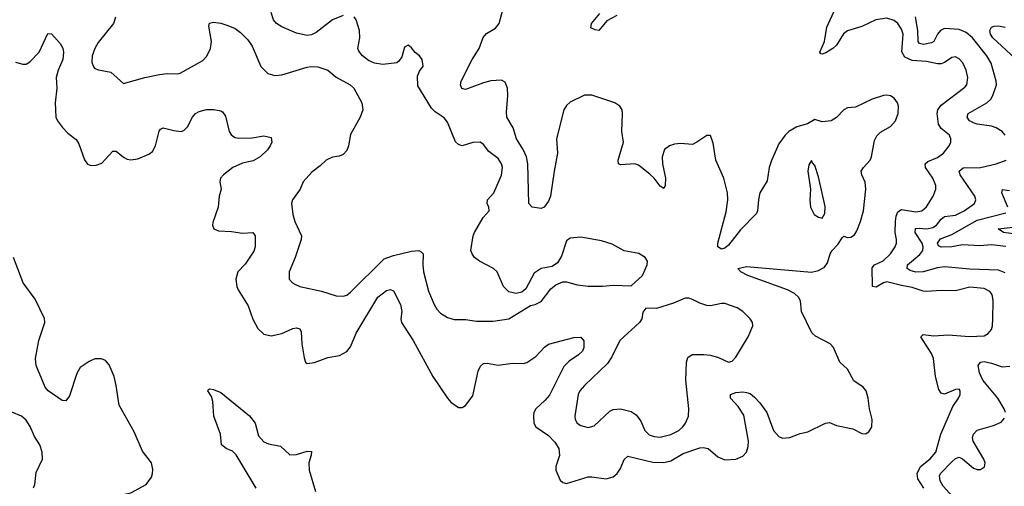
# Model space of a CAD drawing. Header units: inches. Extents: x 1649636 to 1815363, y 506543 to 641975.
# Tile 248 of 256: x 1739613 to 1745082, y 586200 to 588791. Entities that reach past the tile are written whole.
import ezdxf

# ---------------------------------------------------------------- set-up
doc = ezdxf.new("R2010")
doc.units = ezdxf.units.IN
doc.header["$MEASUREMENT"] = 0
doc.layers.add('B7538', color=7, linetype='Continuous')
doc.layers.add('B7548', color=7, linetype='Continuous')

msp = doc.modelspace()

# ---------------------------------------------------------------- linework, layer by layer
at = {"layer": 'B7538', "color": 5}
for points, elevation in [([(1739590, 588555.3), (1739630, 588543.1), (1739650, 588544.6), (1739670, 588556), (1739720.9, 588610), (1739770, 588713.4), (1739790, 588712.4), (1739838.9, 588658.9), (1739852.6, 588632.6), (1739857.5, 588610), (1739853.7, 588570), (1739826.3, 588510), (1739816.5, 588470), (1739820.2, 588410), (1739810.2, 588330), (1739814.5, 588250), (1739822.6, 588230), (1739851.3, 588191.3), (1739881.3, 588161.3), (1739926.4, 588126.4), (1739941.1, 588101.1), (1739973.3, 588013.3), (1739989.4, 587989.4), (1740000, 587985.6)], 520), ([(1740000, 586893.5), (1739993, 586890), (1739950, 586858.7), (1739930, 586826), (1739890, 586702.7), (1739870, 586675.1), (1739850, 586676.2), (1739771.8, 586730), (1739755.1, 586750), (1739705.3, 586870), (1739700.7, 586910), (1739719.8, 587010), (1739753.1, 587110), (1739751.6, 587131.6), (1739699.4, 587239.4), (1739633.1, 587330), (1739579.8, 587470)], 520), ([(1739690, 586190.7), (1739698.3, 586210), (1739704.4, 586275.6), (1739739.7, 586350), (1739738.5, 586390), (1739724.7, 586430), (1739695.7, 586475.7), (1739671.4, 586531.4), (1739650, 586566.3), (1739622.9, 586590), (1739570, 586612.3)], 540)]:
    msp.add_lwpolyline(points, dxfattribs=dict(at, elevation=elevation))
at = {"layer": 'B7548', "color": 5}
for points, elevation in [([(1740000, 587985.6), (1740010, 587982), (1740037.3, 587982.7), (1740070, 587994.6), (1740130, 588061.3), (1740150, 588061.3), (1740190, 588028), (1740210, 588016.5), (1740230, 588012.3), (1740270, 588018.4), (1740330, 588043.2), (1740350, 588059.7), (1740366.8, 588090), (1740387.5, 588172.5), (1740396.2, 588183.8), (1740410, 588190.3), (1740470, 588174.9), (1740509.6, 588170.4), (1740525.1, 588174.9), (1740544.5, 588195.5), (1740573.5, 588250), (1740589.7, 588270), (1740610, 588281.2), (1740651.5, 588291.5), (1740691.8, 588291.8), (1740730, 588285.5), (1740738.9, 588278.9), (1740755.5, 588255.5), (1740777.4, 588170), (1740789.4, 588149.4), (1740810, 588136.5), (1740830, 588133.1), (1740904.7, 588135.3), (1740970, 588146), (1741010, 588136), (1741013.7, 588110), (1741004.2, 588090), (1740990, 588068), (1740948.8, 588030), (1740910, 588006.6), (1740850, 587994), (1740796.5, 587970), (1740744.9, 587930), (1740728.8, 587910), (1740724.4, 587890), (1740732.4, 587850), (1740720.4, 587810), (1740715.8, 587750), (1740685.4, 587665.4), (1740684.7, 587650), (1740691.3, 587630), (1740718, 587618), (1740790, 587614), (1740850, 587604.7), (1740908.8, 587608.8), (1740920.9, 587590), (1740921.5, 587530), (1740914.5, 587505.5), (1740865.8, 587434.2), (1740825.3, 587390), (1740812.9, 587350), (1740818.5, 587310), (1740826.7, 587290), (1740881.4, 587201.4), (1740907.8, 587127.8), (1740936.5, 587076.5), (1740970, 587044.4), (1741010, 587035.3), (1741070, 587048.9), (1741130, 587076.5), (1741150, 587080.2), (1741170, 587074.9), (1741176.7, 587056.7), (1741179.6, 586990), (1741193.2, 586913.2), (1741201, 586890), (1741210, 586881), (1741250, 586888), (1741325.2, 586914.8), (1741390, 586925.5), (1741430, 586948.9), (1741450, 586973.7), (1741481.8, 587050), (1741603, 587250), (1741650, 587287.5), (1741673.4, 587293.4), (1741690, 587284.4), (1741728, 587210), (1741735.8, 587170), (1741730.2, 587130), (1741733.8, 587110), (1741799.3, 587010), (1741907.9, 586810), (1741989.1, 586689.1), (1742007.8, 586667.8), (1742050, 586638), (1742070, 586637.1), (1742090, 586648.5), (1742130, 586702.4), (1742160, 586840), (1742173, 586867), (1742190, 586881.5), (1742210, 586883.2), (1742270, 586872.8), (1742350, 586883.1), (1742410, 586882.5), (1742430, 586887), (1742480.3, 586919.7), (1742527, 586973), (1742550.5, 586989.5), (1742690, 587026.5), (1742730, 587028.2), (1742747.1, 587007.1), (1742746.3, 586970), (1742738.3, 586950), (1742717.4, 586930), (1742665.2, 586894.8), (1742635.4, 586864.6), (1742554.8, 586705.2), (1742530, 586675.6), (1742479.6, 586630), (1742469.3, 586610), (1742466.4, 586590), (1742469.2, 586550), (1742479.5, 586530), (1742550, 586482.8), (1742585.4, 586445.4), (1742607.8, 586410), (1742611.1, 586370), (1742591.6, 586310), (1742591.6, 586290), (1742614.4, 586234.4), (1742630, 586220.5), (1742650, 586215.3), (1742770, 586252.2), (1742790, 586253.2), (1742870, 586241.5), (1742910, 586252.9), (1742932.1, 586270), (1742950, 586298.4), (1742970.7, 586349.3), (1742990, 586366.5), (1743130, 586334), (1743190, 586331.8), (1743230, 586341.4), (1743297.3, 586382.7), (1743390, 586414), (1743410, 586416.1), (1743436.3, 586410), (1743490, 586363.1), (1743530, 586346), (1743590, 586350.2), (1743630, 586366.7), (1743650.5, 586390), (1743659, 586421), (1743660.7, 586450), (1743634.1, 586594.1), (1743603.1, 586643.1), (1743560.5, 586690), (1743560.9, 586710), (1743590, 586720.2), (1743630, 586724.7), (1743650, 586721.5), (1743670, 586714.3), (1743695, 586695), (1743724, 586664), (1743762.6, 586610), (1743800.2, 586510), (1743830, 586475.8), (1743850, 586466.5), (1743890, 586471.5), (1743946.9, 586493.1), (1743990, 586502), (1744089, 586551), (1744110, 586554.7), (1744150, 586537.7), (1744239.6, 586519.6), (1744290, 586492.7), (1744310, 586490.5), (1744330, 586503), (1744345.1, 586530), (1744348.4, 586570), (1744333.3, 586630), (1744326.3, 586690), (1744314.3, 586730), (1744298.4, 586750), (1744245.9, 586785.9), (1744210, 586849.6), (1744168.7, 586888.7), (1744132.1, 586970), (1744114.7, 586990), (1744032.9, 587032.9), (1744011.7, 587051.7), (1743955.7, 587170), (1743949.2, 587230), (1743938.9, 587250), (1743916.8, 587270), (1743876.8, 587290), (1743656.9, 587370), (1743618.7, 587390), (1743602, 587410), (1743650, 587419.8), (1744010, 587388.2), (1744050, 587397.3), (1744083, 587417), (1744099.3, 587440.7), (1744114.5, 587490), (1744125.3, 587510), (1744157.3, 587542.7), (1744180.6, 587579.4), (1744190, 587588.9), (1744210, 587581.6), (1744230, 587584), (1744250, 587596.8), (1744262.1, 587617.9), (1744283.5, 587670), (1744299, 587730), (1744311.6, 587850), (1744308.8, 587888.8), (1744289.8, 587930), (1744287.3, 587950), (1744299.3, 587970), (1744335.9, 588010), (1744344, 588030), (1744360.7, 588119.3), (1744373.3, 588146.7), (1744393.4, 588166.6), (1744450, 588197.6), (1744477.3, 588230), (1744491.7, 588270), (1744493.6, 588310), (1744489.1, 588330), (1744470, 588355.2), (1744450, 588367.8), (1744430, 588371.9), (1744410, 588369.9), (1744348.4, 588350), (1744254.7, 588305.3), (1744210, 588300.5), (1744190, 588289.6), (1744150, 588248.3), (1744119.1, 588230), (1744070, 588223.5), (1744030, 588236.9), (1743987.8, 588212.2), (1743930, 588195), (1743885.3, 588170), (1743864.7, 588150), (1743830, 588102.4), (1743788.7, 588008.7), (1743775.8, 587970), (1743764.5, 587895.6), (1743724.2, 587830), (1743715.5, 587790), (1743711.3, 587730), (1743705, 587715), (1743616.7, 587623.3), (1743550, 587538), (1743530, 587522), (1743510, 587516.2), (1743489.7, 587529.7), (1743489.7, 587549.7), (1743536.3, 587723.7), (1743545.8, 587790), (1743543.4, 587830), (1743524.2, 587910), (1743479.8, 588010), (1743465.1, 588105.1), (1743450, 588148), (1743430, 588148.7), (1743374.8, 588110), (1743350, 588098.7), (1743283.3, 588103.3), (1743250, 588100.4), (1743222, 588090), (1743194.4, 588070), (1743181.8, 588030), (1743183.5, 587990), (1743200.3, 587910), (1743198, 587870), (1743190, 587854), (1743170, 587866), (1743137.4, 587910), (1743113.3, 587933.3), (1743050, 587982.8), (1743029.8, 587989.8), (1742950, 587984.4), (1742938, 587990), (1742936.9, 588010), (1742966.2, 588110), (1742958, 588170), (1742962, 588270), (1742958.7, 588290), (1742947, 588310), (1742919, 588330), (1742790, 588371.1), (1742750, 588371.1), (1742670, 588333.3), (1742650, 588314), (1742634.9, 588290), (1742594.4, 588130), (1742600.7, 588050), (1742580.9, 587950), (1742561.3, 587810), (1742550, 587782.9), (1742526.7, 587750), (1742510, 587742.6), (1742459.7, 587750), (1742441.7, 587770), (1742436.2, 587990), (1742428.1, 588030), (1742410.3, 588070.3), (1742373.3, 588130), (1742354, 588190), (1742319.1, 588250), (1742316.5, 588276.5), (1742325, 588370), (1742322, 588410), (1742310, 588443.7), (1742290, 588455.1), (1742230, 588450.7), (1742190, 588440.3), (1742090, 588402.6), (1742068.9, 588408.9), (1742060.5, 588430), (1742064.7, 588450), (1742127, 588570), (1742164.9, 588630), (1742187.3, 588692.7), (1742206.2, 588713.8), (1742256.4, 588743.6), (1742276.1, 588770), (1742318.7, 588930)], 520), ([(1741410, 588814), (1741350, 588789.6), (1741260, 588720), (1741233.9, 588706.1), (1741210, 588702.7), (1741150, 588715.3), (1741070, 588750.9), (1741038.9, 588770), (1741022.2, 588790), (1741009.8, 588830)], 540), ([(1742930, 588814), (1742874.6, 588785.4), (1742830, 588731.6), (1742810, 588734.3), (1742785.7, 588745.7), (1742788.9, 588770), (1742835.5, 588824.5)], 480), ([(1744634.3, 586190), (1744601.3, 586241.3), (1744597, 586270), (1744616.3, 586310), (1744670, 586352.4), (1744700.5, 586390), (1744729.2, 586490), (1744796.4, 586643.6), (1744827.3, 586690), (1744836.2, 586710), (1744837.2, 586730), (1744830, 586739), (1744810, 586738), (1744750, 586711.6), (1744730, 586716.2), (1744717.6, 586737.6), (1744698.5, 586810), (1744689.2, 586910), (1744677.4, 586937.4), (1744617.4, 587030), (1744630, 587042.6), (1744690, 587035.9), (1744770, 587040.6), (1744887.5, 587032.5), (1744970, 587035.5), (1744992.1, 587047.9), (1745009.7, 587070), (1745015.8, 587090), (1745018.6, 587130), (1745019.2, 587230), (1745015.3, 587255.3), (1745010.6, 587270), (1745000.8, 587280.8), (1744970, 587297.5), (1744890, 587306.5), (1744810, 587286), (1744730, 587287.6), (1744650, 587280.9), (1744630, 587282.5), (1744570, 587304), (1744510, 587314.1), (1744430, 587334.9), (1744410, 587329.3), (1744370, 587306), (1744349.9, 587310), (1744347.2, 587412.8), (1744360.9, 587430), (1744407.9, 587452.1), (1744449.9, 587490), (1744475.7, 587530), (1744482.6, 587550), (1744483.7, 587570), (1744476.1, 587610), (1744477, 587670), (1744480.4, 587699.6), (1744490, 587723.8), (1744510, 587736), (1744590, 587723.3), (1744624, 587730), (1744648.5, 587751.5), (1744686.3, 587810), (1744700.7, 587850), (1744700.7, 587870), (1744684.8, 587910), (1744644.6, 587970), (1744642.4, 587990), (1744656.2, 588003.8), (1744710, 588025.5), (1744743.5, 588050), (1744775.6, 588090), (1744784.2, 588110), (1744785.1, 588130), (1744778, 588150), (1744730, 588186.2), (1744715.7, 588210), (1744709, 588270), (1744712.2, 588290), (1744730, 588315.9), (1744863.2, 588416.8), (1744873.6, 588430), (1744879, 588470), (1744868.9, 588510), (1744851.7, 588551.7), (1744830, 588574.2), (1744810, 588583.9), (1744790, 588581.5), (1744750, 588552.5), (1744730, 588545.7), (1744710, 588545.7), (1744650, 588558.7), (1744570, 588564), (1744530, 588582.1), (1744512.6, 588612.6), (1744519.6, 588710), (1744510, 588738.9), (1744490, 588769.8), (1744470, 588785.7), (1744430, 588799.2), (1744368.7, 588790), (1744290, 588752.9), (1744210, 588728.1), (1744188.4, 588711.6), (1744150.1, 588649.9), (1744130, 588630.8), (1744090, 588606.8), (1744070, 588598.9), (1744061.8, 588601.8), (1744056.9, 588610), (1744083.4, 588670), (1744095, 588750), (1744144.5, 588855.5)], 480), ([(1740145.5, 588805.5), (1740134.7, 588770), (1740050, 588663.5), (1740030.2, 588630), (1740016.1, 588590), (1740014.6, 588554.6), (1740022.4, 588530), (1740030, 588520.5), (1740051.8, 588511.8), (1740119.5, 588499.5), (1740190, 588436), (1740308.7, 588470), (1740390, 588487), (1740432.1, 588492.1), (1740489.5, 588490.5), (1740505.4, 588494.6), (1740630, 588564.9), (1740652.6, 588587.4), (1740673.3, 588630), (1740679.2, 588670), (1740664.2, 588755.8), (1740668.3, 588771.7), (1740690, 588776.4), (1740730, 588771.8), (1740770, 588759), (1740810, 588742), (1740840, 588720), (1740879.6, 588679.6), (1740903.5, 588643.5), (1740951.8, 588531.8), (1740992.2, 588492.2), (1741030, 588480.4), (1741070, 588484.4), (1741210, 588526.7), (1741230, 588530.4), (1741270, 588528.5), (1741324, 588510), (1741371.6, 588471.5), (1741448, 588430), (1741468.5, 588410), (1741512.7, 588330), (1741519.3, 588290), (1741504.4, 588250), (1741450, 588153.2), (1741439.3, 588090), (1741430, 588064), (1741410, 588042), (1741386.9, 588033.1), (1741350, 588027.3), (1741314.8, 588010), (1741281.5, 587978.5), (1741235.3, 587944.7), (1741188.4, 587890), (1741170.3, 587849.8), (1741128.4, 587790), (1741122.4, 587770), (1741130.4, 587710), (1741142, 587670), (1741178.7, 587590), (1741177, 587570), (1741143.7, 587470), (1741110.4, 587390), (1741110.5, 587350), (1741127.7, 587330), (1741141.8, 587321.8), (1741169.2, 587309.2), (1741290, 587284.2), (1741370, 587258.3), (1741410, 587254.9), (1741430, 587261.3), (1741450, 587277), (1741637.2, 587462.8), (1741690, 587481.8), (1741790, 587504.7), (1741830, 587508.5), (1741842.6, 587502.6), (1741854, 587490), (1741851.7, 587430), (1741855.6, 587390), (1741883.1, 587283.1), (1741914.9, 587210), (1741930, 587183.8), (1741950, 587161.6), (1741990, 587137.1), (1742026.9, 587126.9), (1742090, 587125.7), (1742150, 587116), (1742243.5, 587116.5), (1742330, 587130.4), (1742450, 587204), (1742475.3, 587210), (1742510, 587226), (1742562.8, 587297.2), (1742590, 587319.1), (1742630, 587335.5), (1742650, 587335.8), (1742710, 587318.9), (1742770, 587310.3), (1742850, 587310.3), (1742910, 587317), (1743010, 587312.4), (1743071.3, 587370), (1743098.4, 587430), (1743099.6, 587450), (1743087.3, 587470), (1743051.8, 587491.8), (1742970, 587507.1), (1742904, 587544), (1742843.7, 587563.7), (1742730, 587582.9), (1742670, 587578.5), (1742650, 587562.7), (1742622.4, 587477.6), (1742599.9, 587440.1), (1742570, 587419.5), (1742510, 587409.2), (1742470, 587384), (1742424.5, 587295.5), (1742402.5, 587277.5), (1742370, 587269.5), (1742330, 587279.6), (1742299.7, 587310), (1742265.1, 587390), (1742244.5, 587410), (1742166.6, 587450), (1742138.4, 587470), (1742125.6, 587490), (1742119.6, 587510), (1742131.6, 587590), (1742138.7, 587610), (1742186.8, 587693.2), (1742220.9, 587730), (1742218.4, 587750), (1742209.6, 587770), (1742211.6, 587790), (1742247.1, 587830), (1742290, 587927.3), (1742294.5, 587970), (1742289.7, 587990), (1742270, 588020.5), (1742219.2, 588059.2), (1742190, 588098), (1742171.2, 588111.2), (1742130, 588108.2), (1742070, 588091.1), (1742050, 588097.4), (1742032.9, 588112.9), (1741990, 588221.6), (1741970, 588245.1), (1741920, 588280), (1741899.8, 588299.8), (1741823.7, 588423.7), (1741822.9, 588477.1), (1741834.2, 588505.8), (1741853.6, 588533.6), (1741848.7, 588570), (1741834, 588590), (1741809.4, 588609.4), (1741790, 588635.3), (1741770, 588648.7), (1741750, 588638), (1741735.5, 588584.5), (1741719.3, 588560.7), (1741708, 588552), (1741630, 588542.4), (1741584, 588550), (1741550, 588564.2), (1741518, 588590), (1741496.6, 588616.6), (1741491.7, 588631.7), (1741502.7, 588690), (1741501, 588730), (1741481.6, 588790), (1741470, 588806.6)], 540), ([(1745086.6, 588150), (1745070.4, 588170.4), (1745036.3, 588190), (1745010, 588199.2), (1744930.4, 588210.4), (1744910, 588217.4), (1744889, 588230), (1744875, 588250), (1744881.1, 588270), (1744985.3, 588330), (1745006.2, 588350), (1745018, 588370), (1745037.7, 588430), (1745036.2, 588450), (1745009.4, 588549.4), (1744985, 588590), (1744905.7, 588690), (1744870, 588719.6), (1744830, 588737), (1744750, 588741.5), (1744726.4, 588730), (1744710.2, 588710), (1744690.1, 588670), (1744677.9, 588662.1), (1744632.3, 588652.3), (1744610, 588658), (1744603.4, 588670), (1744601.7, 588730), (1744587.6, 588807.6)], 460), ([(1745190, 588531.6), (1745018.2, 588690), (1745004.2, 588710), (1745000.5, 588730), (1745011.2, 588748.8), (1745025.5, 588754.5), (1745050, 588756.5), (1745086, 588750)], 440), ([(1745085.6, 587385.6), (1745050, 587399.8), (1744890, 587406), (1744750, 587418.4), (1744710, 587413.4), (1744630, 587390.8), (1744590.5, 587389.5), (1744558.6, 587398.6), (1744541.2, 587410), (1744544, 587430), (1744612.6, 587487.4), (1744628.4, 587510), (1744631.5, 587530), (1744625.6, 587550), (1744586.7, 587610), (1744589, 587631), (1744610, 587634.1), (1744650, 587628.9), (1744683.8, 587636.2), (1744704.1, 587650), (1744730, 587682.3), (1744750, 587698.2), (1744810, 587706.2), (1744858, 587730), (1744916.4, 587770), (1744923.5, 587790), (1744918, 587810), (1744836.5, 587930), (1744830, 587950.3), (1744852.2, 587967.8), (1744950, 587970.1), (1745036.2, 587990), (1745091.8, 588010)], 460), ([(1745101.1, 587750), (1745068, 587830), (1745071.8, 587848.2), (1745110, 587842.5)], 440), ([(1745090, 587531.9), (1745010, 587540.1), (1744945, 587535), (1744850, 587540.5), (1744790, 587528.9), (1744730, 587526.9), (1744715.8, 587535.8), (1744710.7, 587550), (1744726.5, 587573.5), (1744790, 587597.5), (1744930, 587678.5), (1745090, 587718.9)], 440), ([(1745158.9, 587598.9), (1745076.9, 587610), (1745047.3, 587630), (1745130, 587638.9)], 420), ([(1740000, 586144.4), (1740010, 586148.2), (1740070, 586123.2), (1740110, 586120.2), (1740169.3, 586150), (1740230, 586164.1), (1740315.3, 586210), (1740344.8, 586250), (1740351.6, 586270), (1740352.7, 586292.7), (1740345.4, 586330), (1740295.7, 586395.7), (1740250, 586501.6), (1740166, 586650), (1740150, 586759), (1740137.2, 586810), (1740110, 586875.1), (1740090, 586897.6), (1740068.3, 586908.3), (1740030, 586908.3), (1740000, 586893.5)], 520), ([(1745087.6, 586610), (1745081.2, 586630), (1745045.2, 586690), (1744961.5, 586790), (1744943.1, 586830), (1744936.4, 586870), (1744950, 586888.5), (1744970, 586892.4), (1745010, 586884), (1745070, 586862.3), (1745112.8, 586867.2)], 460), ([(1740927.3, 586190), (1740815.4, 586375.4), (1740794.8, 586394.8), (1740760.7, 586410), (1740733.3, 586430), (1740728.3, 586490), (1740691.6, 586590), (1740686, 586670), (1740678, 586698), (1740659, 586730), (1740662, 586738), (1740670, 586741), (1740690, 586738), (1740730, 586720.5), (1740890, 586591.1), (1740920.2, 586550), (1740940.5, 586480.5), (1740970, 586446), (1740994.9, 586434.9), (1741062.6, 586422.6), (1741113.7, 586373.7), (1741150, 586375.6), (1741210, 586395.2), (1741233.7, 586393.7), (1741232.9, 586372.9), (1741219.3, 586330), (1741221.8, 586290), (1741256.4, 586170)], 480), ([(1744830, 586103.1), (1744741.2, 586201.2), (1744725, 586230), (1744722.4, 586257.6), (1744727.5, 586270), (1744790, 586335.3), (1744810, 586353.4), (1744830, 586362), (1744850, 586352.9), (1744910, 586300.8), (1744930, 586292.9), (1744950, 586293.4), (1744971.8, 586308.2), (1744974.5, 586330), (1744967.1, 586350), (1744908.7, 586450), (1744904.8, 586470), (1744909.8, 586490), (1744930, 586512.3), (1745021.9, 586538.1), (1745063.6, 586556.4), (1745082.2, 586577.8)], 460)]:
    msp.add_lwpolyline(points, dxfattribs=dict(at, elevation=elevation))
at = {"layer": 'B7548', "color": 5, "elevation": 540}
for points in [[(1744010, 588009.4), (1743995.3, 587984.8), (1743990.3, 587950), (1744005.5, 587850), (1744001.7, 587790), (1744005.3, 587750), (1744025.5, 587710), (1744050, 587693.7), (1744070, 587688.9), (1744085.3, 587714.7), (1744087.2, 587752.8), (1744050, 587918.4), (1744030, 587982), (1744016, 587996)], [(1743330, 587244.7), (1743310, 587244.7), (1743243.8, 587216.2), (1743150, 587187.3), (1743090, 587188.7), (1743074, 587166), (1743068, 587130), (1743054.9, 587110), (1742946.9, 587010), (1742901.4, 586918.6), (1742877.9, 586882.1), (1742750, 586760.4), (1742724.5, 586730), (1742715, 586710), (1742696.5, 586590), (1742698.8, 586570), (1742709.1, 586550), (1742730, 586537.5), (1742770, 586527.2), (1742804.1, 586535.9), (1742890, 586617.6), (1742910, 586627), (1742950, 586630.2), (1743010, 586614.4), (1743036.1, 586596.1), (1743062.2, 586562.2), (1743086, 586510), (1743110, 586485.9), (1743136.3, 586476.3), (1743170, 586472.7), (1743230, 586487.5), (1743273.5, 586510), (1743296.1, 586530), (1743311.6, 586550), (1743327.3, 586590), (1743329, 586630), (1743313.5, 586790), (1743317.2, 586890), (1743324.2, 586915.8), (1743348.8, 586931.2), (1743411.9, 586931.9), (1743450, 586927.1), (1743494.3, 586914.3), (1743550, 586888.8), (1743570, 586894.9), (1743590, 586916.3), (1743659.5, 587030), (1743685.2, 587090), (1743682.7, 587110), (1743669.5, 587130), (1743630, 587169.6), (1743598, 587190), (1743530, 587214), (1743510, 587215.4), (1743450, 587201), (1743430, 587204), (1743390, 587217.4), (1743350, 587238)]]:
    msp.add_lwpolyline(points, close=True, dxfattribs=at)

doc.saveas('drawing.dxf')
